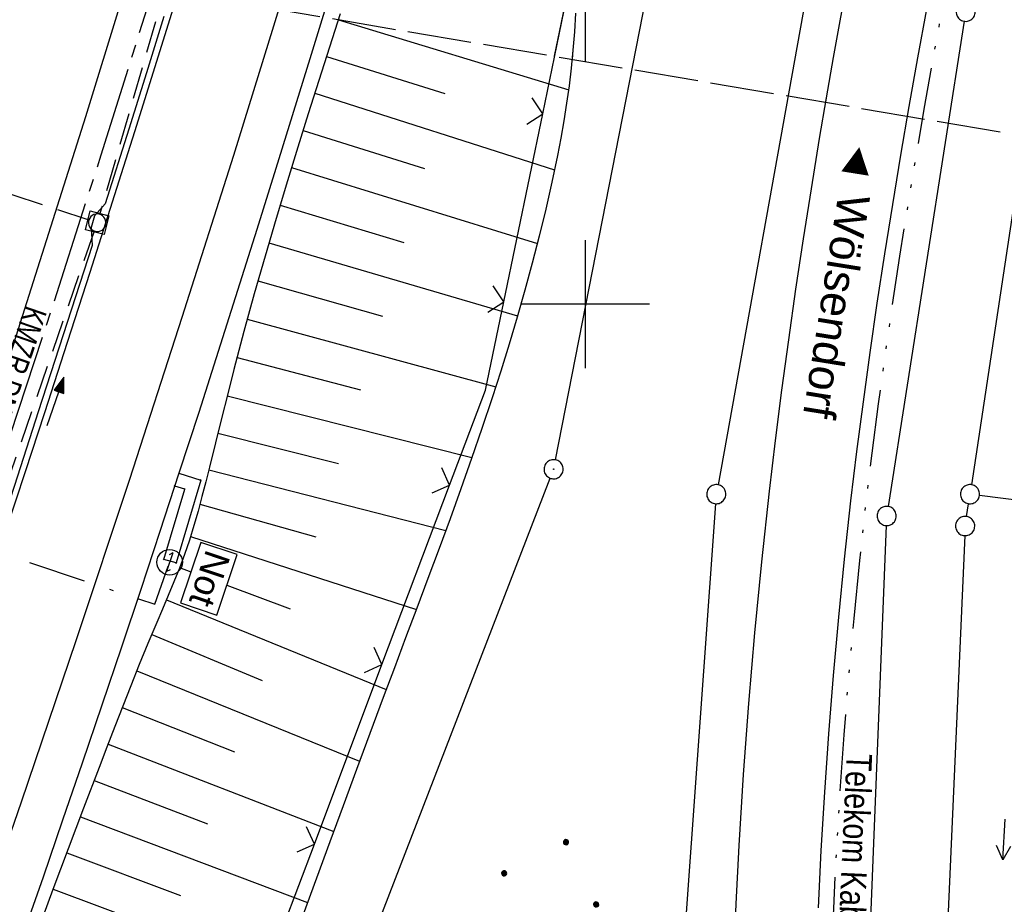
# Model space of a CAD drawing. Extents: x 510526 to 513920, y 467229 to 478797.
# Tile 252 of 256: x 511856 to 511933, y 473853 to 473922. Entities that reach past the tile are written whole.
import ezdxf
from ezdxf.enums import TextEntityAlignment as Align

# ---------------------------------------------------------------- set-up
doc = ezdxf.new("R2010")
doc.units = 0
doc.header["$LTSCALE"] = 10
doc.header["$MEASUREMENT"] = 0
for name, pattern in [('ACAD_ISO14W100', [25.5, 12, -3, 0.5, -3, 0.5, -3, 0.5, -3]), ('ACAD_ISO16W100', [73, 15, -6.5, 15, -6.5, 15, -7, 1, -7]), ('ACHSE', [5.5, 4, -0.5, 0.5, -0.5]), ('LT00', [0]), ('LT14', [0.6, 0.5, -0.1]), ('STRICHLINIE2', [0.375, 0.25, -0.125])]:
    doc.linetypes.add(name, pattern=pattern)
doc.layers.get('0').update_dxf_attribs({"linetype": 'LT00'})
for name, color, linetype in [('-AX-020', 250, 'ACHSE'), ('-Halt-Pfeil', 4, 'LT00'), ('-Haltung', 182, 'STRICHLINIE2'), ('-Haltungsbeschriftung', 182, 'LT00'), ('BAB-KABEL', 220, 'ACAD_ISO16W100'), ('BAB-NS_SYB', 221, 'Continuous'), ('BAB-NS_TEXT', 221, 'Continuous'), ('DFK_AB_L', 21, 'LT00'), ('DFK_AB_P', 7, 'LT00'), ('DFK_GZPKT', 250, 'LT00'), ('DFK_KATASTER', 250, 'LT00'), ('DFK_NUTZUNG', 250, 'LT00'), ('ORTSRICHTUNG', 7, 'Continuous'), ('TELEKOM', 210, 'ACAD_ISO14W100'), ('TELEKOM_TEXT', 210, 'Continuous'), ('V91_AFBR_BAB', 250, 'LT00'), ('V91_BOESCH', 250, 'LT00'), ('V91_RASTER', 250, 'LT00'), ('V91_ZAUN', 40, 'LT00'), ('V92_AFBR_BAB', 250, 'LT00'), ('V92_BOESCH', 250, 'LT00'), ('V92_BOSCHUNG', 250, 'LT00'), ('V92_GEHWEG', 250, 'LT00'), ('V92_KA_MULD', 182, 'LT00'), ('V92_LD_MARK', 250, 'LT00'), ('V92_RASTER', 250, 'LT00'), ('V92_RINNE', 182, 'LT00'), ('V92_ZAUN', 40, 'LT00')]:
    doc.layers.add(name, color=color, linetype=linetype)
doc.layers.add('-BLATT_91-RAND', color=7, linetype='LT14', plot=False)
doc.styles.add('Beschrift', font='ARIAL.TTF')
doc.styles.add('Haltungsbeschriftung', font='ARIAL.TTF', dxfattribs={"width": 0.75})
doc.styles.add('Versorgungsltg', font='ARIAL.TTF', dxfattribs={"width": 0.8, "height": 2})

# ---------------------------------------------------------------- blocks, each defined once
blk = doc.blocks.new('SYMB7240')
at = {"color": 0, "linetype": 'ByBlock'}
for p, q in [((0, 0), (-0.32, 0)), ((-0.11, 0.055), (0, 0)), ((0, 0), (-0.11, -0.055))]:
    blk.add_line(p, q, dxfattribs=at)
blk = doc.blocks.new('SYMB7010')
at = {"color": 0, "linetype": 'ByBlock'}
for points in [[(-0.031408, 0.499213), (-0.093728, 0.49134), (-0.15457, 0.475719), (-0.212975, 0.452595), (-0.268021, 0.422333), (-0.31884, 0.385411), (-0.36463, 0.342411), (-0.40467, 0.29401), (-0.438329, 0.240973), (-0.465074, 0.184136), (-0.484486, 0.124395), (-0.496256, 0.062692), (-0.5002, 0)], [(-0.5002, 0), (-0.496256, -0.062692), (-0.484486, -0.124395), (-0.465075, -0.184136), (-0.438329, -0.240973), (-0.404671, -0.29401), (-0.36463, -0.342411), (-0.31884, -0.385411), (-0.268021, -0.422333), (-0.212975, -0.452595), (-0.154571, -0.475719), (-0.093728, -0.49134), (-0.031408, -0.499213), (0.031408, -0.499213)], [(0.5002, 0), (0.496256, 0.062692), (0.484485, 0.124395), (0.465074, 0.184136), (0.438329, 0.240973), (0.40467, 0.29401), (0.36463, 0.342411), (0.31884, 0.385411), (0.268021, 0.422333), (0.212975, 0.452595), (0.15457, 0.475719), (0.093728, 0.49134), (0.031408, 0.499213), (-0.031408, 0.499213)], [(0.031408, -0.499213), (0.093728, -0.491341), (0.15457, -0.475719), (0.212975, -0.452595), (0.268021, -0.422333), (0.31884, -0.385411), (0.36463, -0.342411), (0.404671, -0.294011), (0.438329, -0.240974), (0.465075, -0.184136), (0.484486, -0.124395), (0.496256, -0.062692), (0.500201, 0)]]:
    blk.add_lwpolyline(points, dxfattribs=at)
blk = doc.blocks.new('SYMB0003')
at = {"color": 0, "linetype": 'ByBlock'}
for p, q in [((-0.015712, 0), (0.010166, 0.012015)), ((0, -0.021257), (-0.015712, 0)), ((0.010166, 0.012015), (0, -0.021257))]:
    blk.add_line(p, q, dxfattribs=at)
for points in [[(-0.031395, 0.499013), (-0.093691, 0.491144), (-0.154509, 0.475528), (-0.21289, 0.452414), (-0.267913, 0.422164), (-0.318712, 0.385257), (-0.364484, 0.342274), (-0.404509, 0.293893), (-0.438154, 0.240877), (-0.464888, 0.184062), (-0.484292, 0.124345), (-0.496058, 0.062667), (-0.5, 0)], [(-0.5, 0), (-0.496058, -0.062667), (-0.484292, -0.124345), (-0.464888, -0.184062), (-0.438154, -0.240877), (-0.404509, -0.293893), (-0.364485, -0.342274), (-0.318712, -0.385257), (-0.267914, -0.422164), (-0.21289, -0.452414), (-0.154509, -0.475529), (-0.093691, -0.491144), (-0.031395, -0.499014), (0.031395, -0.499014)], [(0.5, 0), (0.496057, 0.062667), (0.484292, 0.124345), (0.464888, 0.184062), (0.438153, 0.240877), (0.404509, 0.293893), (0.364484, 0.342274), (0.318712, 0.385257), (0.267913, 0.422164), (0.21289, 0.452414), (0.154509, 0.475528), (0.093691, 0.491144), (0.031395, 0.499013), (-0.031395, 0.499013)], [(0.031395, -0.499014), (0.093691, -0.491144), (0.154509, -0.475529), (0.21289, -0.452414), (0.267914, -0.422164), (0.318712, -0.385257), (0.364485, -0.342274), (0.404509, -0.293893), (0.438154, -0.240877), (0.464889, -0.184062), (0.484292, -0.124345), (0.496058, -0.062667), (0.5, 0)]]:
    blk.add_lwpolyline(points, dxfattribs=at)
blk = doc.blocks.new('SYMB0011')
at = {"color": 0, "linetype": 'ByBlock'}
for p, q in [((0.5, 0), (-0.5, 0)), ((0, 0.5), (0, -0.5))]:
    blk.add_line(p, q, dxfattribs=at)
blk = doc.blocks.new('SYMB1210')
at = {"color": 0, "linetype": 'ByBlock'}
blk.add_line((0.018815, -0.179014), (0.055623, -0.17119), dxfattribs=at)
for points in [[(-0.2, -0.2), (-0.2, 0.2), (0.2, 0.2), (0.2, -0.2), (-0.2, -0.2)], [(0.018815, 0.179014), (-0.018815, 0.179014), (-0.055623, 0.17119), (-0.09, 0.155885), (-0.120444, 0.133766), (-0.145623, 0.105801), (-0.164438, 0.073213), (-0.176067, 0.037424), (-0.18, 0)], [(-0.18, 0), (-0.176067, -0.037424), (-0.164438, -0.073213), (-0.145623, -0.105801), (-0.120444, -0.133766), (-0.09, -0.155885), (-0.055623, -0.17119), (-0.018815, -0.179014), (0.018815, -0.179014)], [(0.18, 0), (0.176067, 0.037424), (0.164438, 0.073213), (0.145623, 0.105801), (0.120444, 0.133766), (0.09, 0.155885), (0.055623, 0.17119), (0.018815, 0.179014)], [(0.055623, -0.17119), (0.09, -0.155885), (0.120444, -0.133766), (0.145623, -0.105801), (0.164438, -0.073213), (0.176067, -0.037424), (0.18, 0)]]:
    blk.add_lwpolyline(points, dxfattribs=at)
blk = doc.blocks.new('SYMB0024')
at = {"color": 0, "linetype": 'ByBlock'}
for p, q in [((-0.5, 0.5), (0, 0)), ((0, 0), (0.5, 0.5))]:
    blk.add_line(p, q, dxfattribs=at)
blk = doc.blocks.new('NS-SYMB')
at = {"layer": 'BAB-NS_SYB'}
for p, q in [((0.179, 0.071), (0.25, 0)), ((-0.25, 0), (0.25, 0)), ((-0.25, 0), (-0.179, -0.071))]:
    blk.add_line(p, q, dxfattribs=at)
blk.add_circle((0, 0), 0.325, dxfattribs=at)
blk = doc.blocks.new('Ackerland7')
at = {"layer": 'DFK_NUTZUNG', "color": 0, "linetype": 'ByBlock'}
for p, q in [((-4, 3.928), (-4, 3.67)), ((-3.95, 3.628), (-3.95, 3.97)), ((-3.9, 3.99), (-3.9, 3.607)), ((-3.85, 3.601), (-3.85, 3.997)), ((-3.8, 3.99), (-3.8, 3.607)), ((-3.75, 3.628), (-3.75, 3.97)), ((-3.7, 3.928), (-3.7, 3.67)), ((3.7, 3.929), (3.7, 3.671)), ((3.75, 3.629), (3.75, 3.971)), ((3.8, 3.992), (3.8, 3.608)), ((3.85, 3.602), (3.85, 3.998)), ((3.9, 3.992), (3.9, 3.608)), ((3.95, 3.629), (3.95, 3.971)), ((4, 3.929), (4, 3.671)), ((-3.65, 3.798), (-3.65, 3.8)), ((4.05, 3.799), (4.05, 3.801)), ((-7.85, 0.129), (-7.85, -0.129)), ((-7.8, -0.171), (-7.8, 0.171)), ((-7.75, 0.192), (-7.75, -0.192)), ((-7.7, -0.198), (-7.7, 0.198)), ((-7.65, 0.192), (-7.65, -0.192)), ((-7.6, -0.171), (-7.6, 0.171)), ((-7.55, 0.129), (-7.55, -0.129)), ((-7.5, -0.001), (-7.5, 0.001)), ((-0.15, 0.129), (-0.15, -0.129)), ((-0.1, -0.171), (-0.1, 0.171)), ((-0.05, 0.192), (-0.05, -0.192)), ((0, -0.198), (0, 0.198)), ((0.05, 0.192), (0.05, -0.192)), ((0.1, -0.171), (0.1, 0.171)), ((0.15, 0.129), (0.15, -0.129)), ((0.2, -0.001), (0.2, 0.001)), ((7.55, 0.129), (7.55, -0.129)), ((7.6, -0.171), (7.6, 0.171)), ((7.65, 0.192), (7.65, -0.192)), ((7.7, -0.198), (7.7, 0.198)), ((7.75, 0.192), (7.75, -0.192)), ((7.8, -0.171), (7.8, 0.171)), ((7.85, 0.129), (7.85, -0.129)), ((7.9, -0.001), (7.9, 0.001)), ((-4, -3.671), (-4, -3.929)), ((-3.95, -3.971), (-3.95, -3.629)), ((-3.9, -3.608), (-3.9, -3.992)), ((-3.85, -3.998), (-3.85, -3.602)), ((-3.8, -3.608), (-3.8, -3.992)), ((-3.75, -3.971), (-3.75, -3.629)), ((-3.7, -3.671), (-3.7, -3.929)), ((-3.65, -3.801), (-3.65, -3.799)), ((3.7, -3.671), (3.7, -3.929)), ((3.75, -3.971), (3.75, -3.629)), ((3.8, -3.608), (3.8, -3.992)), ((3.85, -3.998), (3.85, -3.602)), ((3.9, -3.608), (3.9, -3.992)), ((3.95, -3.971), (3.95, -3.629)), ((4, -3.671), (4, -3.929)), ((4.05, -3.801), (4.05, -3.799))]:
    blk.add_line(p, q, dxfattribs=at)
for points in [[(-3.65, 3.799), (-3.67, 3.886), (-3.725, 3.955), (-3.805, 3.994), (-3.894, 3.994), (-3.975, 3.955), (-4.03, 3.886), (-4.05, 3.799), (-4.03, 3.712), (-3.975, 3.642), (-3.894, 3.604), (-3.805, 3.604), (-3.725, 3.642), (-3.67, 3.712), (-3.65, 3.799)], [(4.05, 3.8), (4.03, 3.887), (3.975, 3.956), (3.894, 3.995), (3.805, 3.995), (3.725, 3.956), (3.67, 3.887), (3.65, 3.8), (3.67, 3.713), (3.725, 3.644), (3.805, 3.605), (3.894, 3.605), (3.975, 3.644), (4.03, 3.713), (4.05, 3.8)], [(-7.5, 0), (-7.52, 0.087), (-7.575, 0.156), (-7.655, 0.195), (-7.744, 0.195), (-7.825, 0.156), (-7.88, 0.087), (-7.9, 0)], [(0.2, 0), (0.18, 0.087), (0.125, 0.156), (0.045, 0.195), (-0.044, 0.195), (-0.125, 0.156), (-0.18, 0.087), (-0.2, 0)], [(-0.2, 0), (-0.18, -0.087), (-0.125, -0.156), (-0.044, -0.195), (0.045, -0.195), (0.125, -0.156), (0.18, -0.087), (0.2, 0)], [(7.9, 0), (7.88, 0.087), (7.825, 0.156), (7.744, 0.195), (7.655, 0.195), (7.575, 0.156), (7.52, 0.087), (7.5, 0)], [(7.5, 0), (7.52, -0.087), (7.575, -0.156), (7.655, -0.195), (7.744, -0.195), (7.825, -0.156), (7.88, -0.087), (7.9, 0)], [(-7.9, 0), (-7.88, -0.087), (-7.825, -0.156), (-7.744, -0.195), (-7.655, -0.195), (-7.575, -0.156), (-7.52, -0.087), (-7.5, 0)], [(-3.65, -3.8), (-3.67, -3.713), (-3.725, -3.644), (-3.805, -3.605), (-3.894, -3.605), (-3.975, -3.644), (-4.03, -3.713), (-4.05, -3.8), (-4.03, -3.887), (-3.975, -3.956), (-3.894, -3.995), (-3.805, -3.995), (-3.725, -3.956), (-3.67, -3.887), (-3.65, -3.8)], [(4.05, -3.8), (4.03, -3.713), (3.975, -3.644), (3.894, -3.605), (3.805, -3.605), (3.725, -3.644), (3.67, -3.713), (3.65, -3.8), (3.67, -3.887), (3.725, -3.956), (3.805, -3.995), (3.894, -3.995), (3.975, -3.956), (4.03, -3.887), (4.05, -3.8)]]:
    blk.add_lwpolyline(points, dxfattribs=at)
blk = doc.blocks.new('SYMB0070')
at = {"color": 0, "linetype": 'ByBlock'}
for p, q in [((-0.5, 0), (0.2, 0)), ((0.5, 0), (0.2, 0.1)), ((0.2, 0.1), (0.2, 0)), ((0.468, 0), (0.21, 0.086)), ((0.21, 0.086), (0.21, -0.086)), ((0.21, -0.086), (0.468, 0)), ((0.22, -0.072), (0.437, 0)), ((0.23, -0.058), (0.405, 0)), ((0.24, -0.045), (0.374, 0)), ((0.342, 0), (0.25, 0.031)), ((0.25, 0.031), (0.25, -0.031)), ((0.25, -0.031), (0.342, 0)), ((0.26, -0.017), (0.31, 0)), ((0.27, -0.003), (0.279, 0))]:
    blk.add_line(p, q, dxfattribs=at)
for points in [[(0.2, 0), (0.2, -0.1), (0.5, 0)], [(0.437, 0), (0.22, 0.072), (0.22, -0.072)], [(0.405, 0), (0.23, 0.058), (0.23, -0.058)], [(0.374, 0), (0.24, 0.045), (0.24, -0.045)], [(0.31, 0), (0.26, 0.017), (0.26, -0.017)], [(0.279, 0), (0.27, 0.003), (0.27, -0.003)]]:
    blk.add_lwpolyline(points, dxfattribs=at)

msp = doc.modelspace()

# ---------------------------------------------------------------- linework, layer by layer
at = {"layer": '-AX-020', "ltscale": 0.2, "flags": 128}
msp.add_lwpolyline([(513881.716, 478796.972), (513877.87, 478787.354), (513870.367, 478768.801), (513862.788, 478750.278), (513855.137, 478731.786), (513847.411, 478713.324), (513839.611, 478694.893), (513831.738, 478676.494), (513823.791, 478658.127), (513815.771, 478639.791), (513807.678, 478621.487), (513799.512, 478603.216), (513791.272, 478584.978), (513782.96, 478566.773), (513774.576, 478548.601), (513766.118, 478530.463), (513757.588, 478512.359), (513748.986, 478494.289), (513740.312, 478476.254), (513731.565, 478458.253), (513722.747, 478440.287), (513713.857, 478422.357), (513704.896, 478404.463), (513695.863, 478386.605), (513686.758, 478368.782), (513677.583, 478350.997), (513668.336, 478333.248), (513659.019, 478315.536), (513649.63, 478297.862), (513640.172, 478280.225), (513630.643, 478262.626), (513621.043, 478245.066), (513611.374, 478227.544), (513601.634, 478210.061), (513591.825, 478192.617), (513586.745, 478183.647), (513576.83, 478166.262), (513566.848, 478148.917), (513556.8, 478131.609), (513546.688, 478114.338), (513536.514, 478097.104), (513526.28, 478079.906), (513515.988, 478062.743), (513505.638, 478045.613), (513495.234, 478028.517), (513484.778, 478011.453), (513474.27, 477994.421), (513463.712, 477977.419), (513453.108, 477960.447), (513442.457, 477943.503), (513431.762, 477926.587), (513421.026, 477909.698), (513410.248, 477892.835), (513399.432, 477875.997), (513388.579, 477859.182), (513377.691, 477842.39), (513366.769, 477825.62), (513355.815, 477808.871), (513344.831, 477792.142), (513333.819, 477775.431), (513322.78, 477758.738), (513311.715, 477742.062), (513300.628, 477725.401), (513289.519, 477708.754), (513278.389, 477692.121), (513267.242, 477675.5), (513256.078, 477658.891), (513244.899, 477642.291), (513233.706, 477625.7), (513222.502, 477609.117), (513211.288, 477592.542), (513200.066, 477575.971), (513188.837, 477559.405), (513177.603, 477542.843), (513166.366, 477526.282), (513154.797, 477509.239), (513142.496, 477491.114), (513130.197, 477472.988), (513117.902, 477454.859), (513105.613, 477436.726), (513093.333, 477418.587), (513081.064, 477400.44), (513068.808, 477382.285), (513056.567, 477364.119), (513044.344, 477345.942), (513032.141, 477327.752), (513019.958, 477309.547), (513007.8, 477291.325), (512995.668, 477273.087), (512983.565, 477254.83), (512971.492, 477236.552), (512959.452, 477218.253), (512947.447, 477199.931), (512935.479, 477181.584), (512923.551, 477163.212), (512911.665, 477144.812), (512899.822, 477126.385), (512888.026, 477107.927), (512876.279, 477089.439), (512864.582, 477070.918), (512852.939, 477052.364), (512841.352, 477033.775), (512829.822, 477015.15), (512818.352, 476996.488), (512806.945, 476977.787), (512795.603, 476959.048), (512789.644, 476949.141), (512778.405, 476930.339), (512767.236, 476911.496), (512756.135, 476892.613), (512745.103, 476873.688), (512734.14, 476854.724), (512723.246, 476835.72), (512712.422, 476816.676), (512701.668, 476797.593), (512690.983, 476778.471), (512680.369, 476759.309), (512669.824, 476740.11), (512659.35, 476720.871), (512648.946, 476701.595), (512638.612, 476682.281), (512628.349, 476662.929), (512618.157, 476643.54), (512608.036, 476624.113), (512597.985, 476604.65), (512588.006, 476585.15), (512578.098, 476565.614), (512568.261, 476546.042), (512558.497, 476526.434), (512548.803, 476506.791), (512539.182, 476487.112), (512529.632, 476467.399), (512520.155, 476447.65), (512510.749, 476427.867), (512501.416, 476408.05), (512492.156, 476388.199), (512482.968, 476368.314), (512473.852, 476348.396), (512464.81, 476328.445), (512455.84, 476308.46), (512446.944, 476288.443), (512438.12, 476268.394), (512429.37, 476248.313), (512420.694, 476228.2), (512412.09, 476208.055), (512403.561, 476187.879), (512395.105, 476167.672), (512386.723, 476147.434), (512378.415, 476127.166), (512370.181, 476106.867), (512362.021, 476086.539), (512353.936, 476066.181), (512345.925, 476045.794), (512337.988, 476025.377), (512330.127, 476004.932), (512322.339, 475984.458), (512314.627, 475963.955), (512306.989, 475943.425), (512299.427, 475922.867), (512291.94, 475902.281), (512284.528, 475881.669), (512277.191, 475861.029), (512269.93, 475840.362), (512262.744, 475819.67), (512255.634, 475798.951), (512248.599, 475778.206), (512241.641, 475757.436), (512234.758, 475736.641), (512227.951, 475715.82), (512221.221, 475694.975), (512214.566, 475674.105), (512207.988, 475653.211), (512201.487, 475632.294), (512200.128, 475627.887), (512194.281, 475608.791), (512188.5, 475589.674), (512182.785, 475570.538), (512177.137, 475551.381), (512171.56, 475532.204), (512166.053, 475513.007), (512160.618, 475493.788), (512155.257, 475474.55), (512149.971, 475455.29), (512148.09, 475448.361), (512142.908, 475429.074), (512137.804, 475409.765), (512132.778, 475390.436), (512127.829, 475371.088), (512122.957, 475351.719), (512118.163, 475332.332), (512113.447, 475312.925), (512108.808, 475293.499), (512104.247, 475274.055), (512099.765, 475254.593), (512095.36, 475235.113), (512091.033, 475215.616), (512086.785, 475196.101), (512082.614, 475176.57), (512078.522, 475157.022), (512074.508, 475137.458), (512070.573, 475117.878), (512066.716, 475098.282), (512063.238, 475080.246), (512059.532, 475060.621), (512055.901, 475040.983), (512052.344, 475021.33), (512048.857, 475001.665), (512045.438, 474981.988), (512042.084, 474962.3), (512038.794, 474942.602), (512035.562, 474922.893), (512032.388, 474903.175), (512029.269, 474883.449), (512026.201, 474863.714), (512023.183, 474843.972), (512020.21, 474824.222), (512017.282, 474804.467), (512014.394, 474784.705), (512011.544, 474764.937), (512008.73, 474745.165), (512005.949, 474725.388), (512003.198, 474705.607), (512000.474, 474685.821), (511997.775, 474666.033), (511995.098, 474646.242), (511992.439, 474626.448), (511989.798, 474606.651), (511987.169, 474586.854), (511984.552, 474567.054), (511981.943, 474547.253), (511979.34, 474527.452), (511976.744, 474507.689), (511975.127, 474495.377), (511973.477, 474482.815), (511971.825, 474470.254), (511970.169, 474457.693), (511968.506, 474445.133), (511966.835, 474432.574), (511965.154, 474420.016), (511963.46, 474407.46), (511961.752, 474394.906), (511960.027, 474382.355), (511958.283, 474369.806), (511956.518, 474357.259), (511954.73, 474344.717), (511952.918, 474332.177), (511951.078, 474319.642), (511949.209, 474307.111), (511947.309, 474294.584), (511945.376, 474282.063), (511943.407, 474269.547), (511941.4, 474257.038), (511939.355, 474244.534), (511937.267, 474232.038), (511935.137, 474219.549), (511932.96, 474207.067), (511930.736, 474194.594), (511928.462, 474182.131), (511926.136, 474169.676), (511923.757, 474157.232), (511921.321, 474144.799), (511918.829, 474132.377), (511916.276, 474119.967), (511913.661, 474107.57), (511910.982, 474095.187), (511908.238, 474082.818), (511905.425, 474070.464), (511902.544, 474058.127), (511899.59, 474045.806), (511896.562, 474033.504), (511893.47, 474021.261), (511890.29, 474008.997), (511887.033, 473996.753), (511883.699, 473984.53), (511880.287, 473972.328), (511876.798, 473960.148), (511873.233, 473947.991), (511869.591, 473935.856), (511865.873, 473923.745), (511862.077, 473911.656), (511858.206, 473899.593), (511854.259, 473887.554), (511850.236, 473875.54), (511846.136, 473863.552), (511841.962, 473851.59), (511837.711, 473839.654), (511833.386, 473827.746), (511828.985, 473815.865), (511824.51, 473804.012), (511819.96, 473792.188), (511815.335, 473780.392), (511810.636, 473768.626), (511805.863, 473756.89), (511801.015, 473745.185), (511796.094, 473733.51), (511791.099, 473721.866), (511786.031, 473710.255), (511780.889, 473698.675), (511775.675, 473687.128), (511770.388, 473675.615), (511765.028, 473664.135), (511759.596, 473652.689), (511754.091, 473641.278), (511748.515, 473629.901), (511742.867, 473618.56), (511737.147, 473607.255), (511731.356, 473595.986), (511725.494, 473584.754), (511719.562, 473573.559), (511713.558, 473562.402), (511707.485, 473551.283), (511701.341, 473540.203), (511695.128, 473529.162), (511688.845, 473518.159), (511682.492, 473507.198), (511676.07, 473496.276), (511669.58, 473485.395), (511663.021, 473474.555), (511656.394, 473463.757), (511649.699, 473453.001), (511642.935, 473442.288), (511636.105, 473431.617), (511629.207, 473420.99), (511622.242, 473410.406), (511615.211, 473399.867), (511608.113, 473389.372), (511600.949, 473378.922), (511593.719, 473368.518), (511586.423, 473358.16), (511579.062, 473347.848), (511571.637, 473337.582), (511564.147, 473327.364), (511556.592, 473317.193), (511548.973, 473307.07), (511541.291, 473296.996), (511533.545, 473286.969), (511525.735, 473276.993), (511517.863, 473267.066), (511509.929, 473257.188), (511501.932, 473247.361), (511493.873, 473237.584), (511485.753, 473227.859), (511477.572, 473218.186), (511475.548, 473215.811), (511467.291, 473206.202), (511458.976, 473196.642), (511450.605, 473187.132), (511442.182, 473177.667), (511433.709, 473168.249), (511425.188, 473158.872), (511416.622, 473149.537), (511408.014, 473140.241), (511399.365, 473130.982), (511390.679, 473121.758), (511381.958, 473112.568), (511373.205, 473103.409), (511364.421, 473094.278), (511355.61, 473085.175), (511346.772, 473076.096), (511337.912, 473067.039), (511329.031, 473058.003), (511320.132, 473048.986), (511311.216, 473039.984), (511302.286, 473030.997), (511293.345, 473022.02), (511284.394, 473013.053), (511275.436, 473004.094), (511266.473, 472995.139), (511255.909, 472984.591), (511236.789, 472965.502), (511230.177, 472958.9), (511223.567, 472952.294), (511216.964, 472945.683), (511210.368, 472939.063), (511203.785, 472932.433), (511197.215, 472925.788), (511190.663, 472919.125), (511184.131, 472912.443), (511177.622, 472905.739), (511171.139, 472899.01), (511164.685, 472892.252), (511158.263, 472885.464), (511151.877, 472878.643), (511145.529, 472871.786), (511139.222, 472864.891), (511132.96, 472857.955), (511126.746, 472850.976), (511120.583, 472843.952), (511114.476, 472836.881), (511109.32, 472830.82), (511103.322, 472823.655), (511097.386, 472816.438), (511091.511, 472809.171), (511085.699, 472801.854), (511079.95, 472794.488), (511074.265, 472787.072), (511068.642, 472779.609), (511063.084, 472772.097), (511057.591, 472764.538), (511052.162, 472756.933), (511046.799, 472749.281), (511041.501, 472741.584), (511036.27, 472733.841), (511031.105, 472726.054), (511026.007, 472718.223), (511020.976, 472710.349), (511016.012, 472702.431), (511011.117, 472694.472), (511006.29, 472686.471), (511001.532, 472678.429), (510996.842, 472670.347), (510992.223, 472662.225), (510987.672, 472654.063), (510983.192, 472645.863), (510978.782, 472637.625), (510974.443, 472629.349), (510970.175, 472621.036), (510965.978, 472612.687), (510961.853, 472604.303), (510957.799, 472595.883), (510953.818, 472587.43), (510949.91, 472578.942), (510946.074, 472570.422), (510942.311, 472561.868), (510938.622, 472553.283), (510935.007, 472544.666), (510931.465, 472536.02), (510927.997, 472527.343), (510924.604, 472518.636), (510921.286, 472509.901), (510918.042, 472501.138), (510914.874, 472492.347), (510911.781, 472483.529), (510908.763, 472474.686), (510905.821, 472465.817), (510902.956, 472456.923), (510900.166, 472448.004), (510897.454, 472439.062), (510894.817, 472430.098), (510892.258, 472421.111), (510889.776, 472412.102), (510887.37, 472403.073), (510885.043, 472394.023), (510882.792, 472384.954), (510880.62, 472375.866), (510878.525, 472366.759), (510876.509, 472357.635), (510874.57, 472348.494), (510872.71, 472339.337), (510870.929, 472330.164), (510869.226, 472320.976), (510867.602, 472311.774), (510866.056, 472302.558), (510864.59, 472293.33), (510863.202, 472284.089), (510861.894, 472274.837), (510860.665, 472265.574), (510859.516, 472256.301), (510858.445, 472247.018), (510857.455, 472237.726), (510856.544, 472228.427), (510855.712, 472219.119), (510854.96, 472209.806), (510854.288, 472200.485), (510853.696, 472191.159), (510853.184, 472181.829), (510852.752, 472172.495), (510852.399, 472163.157), (510852.127, 472153.817), (510851.934, 472144.475), (510851.822, 472135.131), (510851.789, 472125.787), (510851.836, 472116.443), (510851.964, 472107.1), (510852.009, 472104.711), (510852.237, 472095.37), (510852.543, 472086.03), (510852.927, 472076.694), (510853.387, 472067.361), (510853.922, 472058.032), (510854.53, 472048.707), (510855.21, 472039.388), (510855.961, 472030.074), (510856.782, 472020.766), (510857.671, 472011.464), (510858.627, 472002.169), (510859.649, 471992.88), (510860.734, 471983.599), (510861.883, 471974.326), (510863.094, 471965.06), (510864.364, 471955.802), (510865.694, 471946.554), (510867.082, 471937.313), (510868.525, 471928.081), (510870.024, 471918.857), (510871.577, 471909.643), (510873.182, 471900.438), (510874.839, 471891.241), (510876.545, 471882.054), (510878.3, 471872.876), (510880.102, 471863.708), (510881.95, 471854.548), (510883.842, 471845.397), (510885.778, 471836.255), (510887.756, 471827.123), (510889.775, 471817.999), (510891.834, 471808.885), (510893.93, 471799.779), (510896.064, 471790.681), (510898.233, 471781.592), (510900.437, 471772.511), (510902.673, 471763.439), (510904.942, 471754.374), (510907.241, 471745.317), (510909.57, 471736.267), (510911.926, 471727.225), (510914.31, 471718.19), (510916.719, 471709.161), (510919.152, 471700.139), (510921.608, 471691.124), (510924.087, 471682.114), (510926.585, 471673.11), (510929.104, 471664.112), (510931.64, 471655.118), (510934.193, 471646.129), (510936.762, 471637.145), (510939.345, 471628.165), (510941.941, 471619.188), (510944.55, 471610.216), (510947.169, 471601.246), (510949.797, 471592.279), (510952.434, 471583.314), (510955.078, 471574.352), (510957.727, 471565.391), (510960.382, 471556.431), (510963.039, 471547.473), (510967.703, 471531.767), (510970.248, 471523.199), (510975.26, 471506.323), (510980.27, 471489.445), (510985.273, 471472.566), (510990.267, 471455.684), (510995.248, 471438.798), (511000.214, 471421.908), (511005.162, 471405.012), (511010.087, 471388.11), (511014.988, 471371.201), (511019.861, 471354.283), (511024.703, 471337.357), (511029.511, 471320.421), (511034.281, 471303.475), (511039.011, 471286.517), (511043.698, 471269.547), (511048.338, 471252.564), (511052.928, 471235.568), (511057.465, 471218.557), (511061.945, 471201.532), (511066.367, 471184.491), (511070.726, 471167.434), (511075.019, 471150.36), (511079.243, 471133.269), (511083.395, 471116.16), (511086.572, 471102.843), (511090.589, 471085.702), (511094.527, 471068.543), (511098.388, 471051.366), (511102.17, 471034.172), (511105.875, 471016.961), (511109.501, 470999.734), (511113.048, 470982.489), (511116.518, 470965.23), (511119.908, 470947.954), (511123.221, 470930.663), (511126.454, 470913.357), (511129.609, 470896.037), (511132.686, 470878.703), (511135.683, 470861.354), (511138.602, 470843.993), (511141.441, 470826.619), (511144.202, 470809.231), (511146.884, 470791.831), (511149.487, 470774.42), (511152.01, 470756.996), (511154.454, 470739.562), (511156.819, 470722.116), (511159.105, 470704.66), (511161.311, 470687.193), (511163.438, 470669.717), (511165.485, 470652.232), (511165.638, 470650.897), (511167.873, 470631.022), (511170.027, 470611.138), (511172.103, 470591.246), (511174.098, 470571.346), (511176.014, 470551.438), (511177.851, 470531.523), (511179.526, 470512.546), (511180.884, 470496.345), (511182.163, 470480.137), (511183.363, 470463.922), (511184.482, 470447.702), (511185.522, 470431.478), (511186.482, 470415.247), (511187.362, 470399.013), (511188.162, 470382.774), (511188.882, 470366.532), (511189.522, 470350.286), (511190.082, 470334.037), (511190.563, 470317.786), (511190.963, 470301.532), (511191.284, 470285.277), (511191.524, 470269.02), (511191.684, 470252.763), (511191.765, 470236.505), (511191.765, 470220.247), (511191.686, 470203.988), (511191.526, 470187.731), (511191.287, 470171.474), (511191.243, 470169.007), (511190.912, 470152.752), (511190.504, 470136.499), (511190.023, 470120.247), (511189.472, 470103.998), (511188.854, 470087.752), (511188.173, 470071.508), (511187.432, 470055.266), (511186.634, 470039.027), (511185.783, 470022.791), (511184.882, 470006.558), (511183.935, 469990.327), (511182.944, 469974.099), (511181.913, 469957.873), (511180.846, 469941.65), (511179.745, 469925.429), (511178.614, 469909.21), (511177.457, 469892.993), (511176.276, 469876.777), (511175.075, 469860.563), (511173.858, 469844.35), (511172.627, 469828.139), (511171.386, 469811.927), (511170.138, 469795.717), (511168.847, 469778.991), (511030.959, 467993.348), (511029.419, 467973.407), (511027.883, 467953.466), (511026.353, 467933.525), (511024.832, 467913.582), (511023.323, 467893.64), (511021.828, 467873.695), (511020.353, 467853.75), (511018.898, 467833.804), (511017.467, 467813.855), (511016.063, 467793.903), (511014.69, 467773.951), (511013.35, 467753.995), (511012.046, 467734.038), (511010.782, 467714.078), (511009.56, 467694.116), (511008.383, 467674.151), (511007.254, 467654.183), (511006.177, 467634.211), (511005.154, 467614.237), (511004.188, 467594.261), (511003.284, 467574.281), (511002.442, 467554.299), (511001.667, 467534.314), (511000.962, 467514.327), (511000.329, 467494.336), (510999.772, 467474.345), (510999.556, 467465.709), (510999.112, 467445.714), (510998.747, 467425.717), (510998.463, 467405.719), (510998.259, 467385.719), (510998.135, 467365.72), (510998.091, 467345.72), (510998.127, 467325.72), (510998.243, 467305.721), (510998.439, 467285.721), (510998.715, 467265.723), (510999.071, 467245.726), (510999.432, 467229.156)], dxfattribs=at)
at = {"layer": '-BLATT_91-RAND'}
msp.add_lwpolyline([(511838.11, 474679.993), (511714.548, 473950.382), (511997.519, 473902.46), (512121.081, 474632.071), (511838.11, 474679.993)], dxfattribs=at)
at = {"layer": '-Haltung'}
for p, q in [((511871.586, 473940.088), (511861.996, 473907.094)), ((511861.075, 473906.608), (511826.983, 473917.806)), ((511852.174, 473878.623), (511861.542, 473905.665))]:
    msp.add_line(p, q, dxfattribs=at)
at = {"layer": 'BAB-KABEL', "ltscale": 0.03, "flags": 128}
msp.add_lwpolyline([(511825.821, 473895.229), (511837.744, 473886.07), (511852.152, 473881.263), (511866.293, 473876.539), (511867.454, 473879.828)], dxfattribs=at)
at = {"layer": 'BAB-NS_TEXT', "linetype": 'Continuous', "flags": 128}
msp.add_lwpolyline([(511869.89, 473881.383), (511868.307, 473876.652), (511871.153, 473875.7), (511872.736, 473880.431)], close=True, dxfattribs=at)
at = {"layer": 'DFK_AB_L'}
for p, q in [((511897.645, 473887.836), (511906.416, 473932.574)), ((511838.831, 473735.519), (511897.229, 473886.401))]:
    msp.add_line(p, q, dxfattribs=at)
at = {"layer": 'DFK_KATASTER'}
for p, q in [((511917.397, 473924.962), (511910.363, 473885.888)), ((511929.624, 473922.129), (511923.676, 473884.191)), ((511935.458, 473920.769), (511930.192, 473885.892)), ((512113.946, 473861.356), (511930.824, 473885.054)), ((511910.176, 473884.402), (511907.364, 473845.308)), ((511929.813, 473883.401), (511929.967, 473884.409)), ((511923.53, 473882.701), (511922, 473844.839)), ((511929.667, 473881.911), (511928.013, 473844.639))]:
    msp.add_line(p, q, dxfattribs=at)
at = {"layer": 'TELEKOM', "ltscale": 0.05, "flags": 128}
msp.add_lwpolyline([(512060.807, 474275.61), (512053.762, 474252.516), (512049.204, 474237.434), (512045.84, 474226.938), (512043.766, 474220.023), (512041.23, 474210.821), (512038.173, 474200.445), (512035.276, 474192.535), (512033.103, 474186.239), (512025.791, 474170.286), (512023.149, 474164.57), (512020.509, 474158.855), (512017.872, 474153.139), (512015.24, 474147.421), (512012.613, 474141.701), (512010.548, 474137.195), (512008.486, 474132.688), (512006.425, 474128.179), (512004.363, 474123.671), (512002.299, 474119.163), (512000.23, 474114.656), (511998.347, 474110.565), (511996.461, 474106.474), (511994.574, 474102.385), (511992.686, 474098.297), (511990.799, 474094.208), (511988.915, 474090.119), (511987.006, 474085.967), (511985.101, 474081.813), (511983.197, 474077.659), (511981.293, 474073.503), (511979.39, 474069.348), (511977.485, 474065.193), (511975.236, 474060.295), (511972.986, 474055.398), (511970.735, 474050.502), (511968.485, 474045.605), (511966.238, 474040.707), (511964.948, 474037.893), (511963.662, 474035.077), (511962.383, 474032.259), (511961.112, 474029.438), (511959.853, 474026.614), (511958.607, 474023.785), (511957.377, 474020.951), (511956.166, 474018.109), (511954.975, 474015.261), (511953.348, 474011.26), (511951.765, 474007.242), (511950.224, 474003.206), (511948.724, 473999.155), (511947.265, 473995.088), (511945.845, 473991.007), (511944.463, 473986.913), (511942.68, 473981.44), (511940.961, 473975.947), (511939.307, 473970.435), (511937.969, 473965.784), (511937.716, 473964.903), (511936.188, 473959.354), (511934.866, 473954.345), (511933.595, 473949.323), (511932.379, 473944.289), (511931.217, 473939.242), (511930.113, 473934.182), (511929.329, 473930.411), (511928.575, 473926.632), (511927.85, 473922.847), (511927.151, 473919.056), (511926.477, 473915.259), (511925.825, 473911.459), (511925.189, 473907.616), (511924.576, 473903.77), (511923.988, 473899.92), (511923.428, 473896.067), (511922.897, 473892.211), (511922.398, 473888.352), (511921.932, 473884.489), (511921.431, 473879.957), (511920.978, 473875.42), (511920.571, 473870.878), (511920.209, 473866.331), (511919.892, 473861.781), (511919.617, 473857.228), (511919.389, 473852.762), (511919.2, 473848.294), (511919.049, 473843.824), (511918.934, 473839.352), (511918.856, 473834.879), (511918.812, 473830.406), (511918.802, 473826.408), (511918.82, 473822.41), (511918.868, 473818.414), (511918.949, 473814.418), (511919.064, 473810.425), (511919.216, 473806.433), (511919.405, 473802.443), (511919.669, 473797.902), (511919.984, 473793.364), (511920.348, 473788.829), (511920.76, 473784.298), (511921.22, 473779.771), (511921.725, 473775.248), (511922.088, 473772.221), (511922.47, 473769.195), (511922.867, 473766.169), (511923.278, 473763.145), (511923.701, 473760.121), (511924.133, 473757.098), (511924.409, 473755.194), (511924.692, 473753.292), (511924.983, 473751.394), (511925.439, 473748.555), (511925.918, 473745.721), (511926.419, 473742.888), (511926.937, 473740.057), (511927.47, 473737.227), (511927.859, 473735.208)], dxfattribs=at)
at = {"layer": 'V91_AFBR_BAB'}
for points in [[(511918.789, 473915.793), (511918.846, 473916.13), (511919.398, 473919.296), (511919.969, 473922.458), (511920.563, 473925.615), (511921.181, 473928.768), (511921.826, 473931.915), (511922.776, 473936.446), (511923.915, 473941.675), (511924.553, 473944.538), (511925.218, 473947.394), (511925.908, 473950.245), (511926.622, 473953.091), (511927.356, 473955.931), (511928.11, 473958.766), (511928.882, 473961.596), (511930.021, 473965.661), (511931.192, 473969.717), (511932.393, 473973.764), (511933.623, 473977.802)], [(511933.704, 473954.646), (511932.43, 473949.611), (511931.211, 473944.564), (511930.046, 473939.505), (511928.939, 473934.432), (511928.153, 473930.65), (511927.397, 473926.862), (511926.67, 473923.068), (511925.97, 473919.269), (511925.295, 473915.466), (511925.166, 473914.713)]]:
    msp.add_lwpolyline(points, dxfattribs=at)
at = {"layer": 'V91_BOESCH'}
msp.add_lwpolyline([(511899.205, 473922.748), (511899.127, 473921.298), (511899.017, 473919.874), (511898.945, 473919.154)], dxfattribs=at)
at = {"layer": 'V91_RASTER'}
msp.add_line((511900, 473918.975), (511900, 473937.475), dxfattribs=at)
at = {"layer": 'V91_ZAUN'}
msp.add_lwpolyline([(511897.578, 473919.385), (511899.224, 473927.309), (511898.151, 473929.36)], dxfattribs=at)
at = {"layer": 'V92_AFBR_BAB'}
for points in [[(511876.26, 473965.645), (511869.095, 473941.355), (511860.864, 473914.646), (511853.848, 473892.625), (511846.184, 473869.613), (511838.402, 473847.367), (511829.845, 473823.936), (511821.404, 473801.352), (511812.437, 473778.179), (511803.153, 473755.182), (511793.368, 473731.977), (511783.244, 473709.081)], [(511881.066, 473927.767), (511878.433, 473919.191), (511875.774, 473910.622), (511874.28, 473905.847), (511872.776, 473901.075), (511871.26, 473896.306), (511869.732, 473891.542), (511868.188, 473886.783), (511866.699, 473882.243), (511865.196, 473877.708), (511863.68, 473873.177), (511862.152, 473868.65), (511860.613, 473864.127), (511859.086, 473859.671), (511857.549, 473855.219), (511856, 473850.771)], [(511911.591, 473848.59), (511911.787, 473853.133), (511912.023, 473857.675), (511912.369, 473863.229), (511912.777, 473868.778), (511913.25, 473874.323), (511913.787, 473879.861), (511914.39, 473885.393), (511914.861, 473889.343), (511915.365, 473893.29), (511915.899, 473897.232), (511916.463, 473901.17), (511917.053, 473905.105), (511917.67, 473909.035), (511918.311, 473912.962), (511918.846, 473916.13), (511919.398, 473919.296), (511919.969, 473922.458)], [(511926.67, 473923.068), (511925.97, 473919.269), (511925.295, 473915.466), (511924.642, 473911.658), (511924.005, 473907.808), (511923.39, 473903.955), (511922.801, 473900.097), (511922.24, 473896.236), (511921.708, 473892.37), (511921.207, 473888.501), (511920.74, 473884.627), (511920.238, 473880.083), (511919.783, 473875.533), (511919.375, 473870.979), (511919.012, 473866.421), (511918.694, 473861.859), (511918.419, 473857.295), (511918.19, 473852.818)]]:
    msp.add_lwpolyline(points, dxfattribs=at)
at = {"layer": 'V92_BOESCH'}
for points in [[(511880.811, 473922.704), (511879.968, 473920.099), (511879.13, 473917.492), (511878.299, 473914.883), (511877.478, 473912.27), (511876.67, 473909.653), (511875.783, 473906.715), (511874.919, 473903.77), (511874.079, 473900.818), (511873.267, 473897.86), (511872.484, 473894.894), (511871.998, 473892.987), (511871.52, 473891.078), (511871.046, 473889.167), (511870.571, 473887.255), (511870.283, 473886.109), (511869.988, 473884.965), (511869.679, 473883.824), (511869.353, 473882.69), (511869.003, 473881.563), (511868.624, 473880.447), (511868.223, 473879.367), (511867.797, 473878.295), (511867.354, 473877.23), (511866.902, 473876.168), (511866.448, 473875.106), (511865.759, 473873.467), (511865.083, 473871.823), (511864.42, 473870.175), (511863.789, 473868.578), (511863.166, 473866.977), (511862.549, 473865.374), (511861.935, 473863.769), (511860.725, 473860.593), (511859.523, 473857.415), (511858.33, 473854.233), (511857.148, 473851.047)], [(511899.205, 473922.748), (511899.127, 473921.298), (511899.017, 473919.874), (511898.876, 473918.472), (511898.708, 473917.088), (511898.514, 473915.715), (511898.295, 473914.351), (511898.054, 473912.99), (511897.793, 473911.627), (511897.36, 473909.54), (511896.887, 473907.442), (511896.377, 473905.335), (511895.833, 473903.222), (511895.256, 473901.107), (511894.651, 473898.991), (511894.02, 473896.879), (511893.365, 473894.774), (511892.689, 473892.678), (511891.894, 473890.296), (511891.079, 473887.929), (511890.246, 473885.574), (511889.398, 473883.229), (511888.538, 473880.892), (511887.67, 473878.561), (511886.795, 473876.234), (511885.918, 473873.91), (511885.04, 473871.585), (511884.166, 473869.258), (511883.114, 473866.439), (511882.069, 473863.615), (511881.027, 473860.787), (511879.987, 473857.958), (511878.944, 473855.128), (511877.898, 473852.299)]]:
    msp.add_lwpolyline(points, dxfattribs=at)
at = {"layer": 'V92_BOSCHUNG'}
for p, q in [((511880.663, 473922.247), (511898.685, 473916.759)), ((511879.736, 473919.38), (511888.987, 473916.47)), ((511878.812, 473916.498), (511897.567, 473910.515)), ((511877.894, 473913.599), (511887.411, 473910.606)), ((511876.986, 473910.683), (511896.228, 473904.746)), ((511876.093, 473907.749), (511885.786, 473904.829)), ((511875.221, 473904.808), (511894.679, 473899.088)), ((511874.365, 473901.834), (511884.104, 473899.07)), ((511873.532, 473898.84), (511892.971, 473893.546)), ((511872.729, 473895.837), (511882.396, 473893.316)), ((511871.964, 473892.853), (511891.112, 473888.023)), ((511871.232, 473889.916), (511880.673, 473887.561)), ((511870.522, 473887.057), (511889.066, 473882.321)), ((511869.826, 473884.361), (511878.885, 473881.827)), ((511869.089, 473881.833), (511886.761, 473876.144)), ((511868.239, 473879.41), (511869.12, 473879.081)), ((511871.932, 473878.03), (511876.895, 473876.175)), ((511867.207, 473876.882), (511884.4, 473869.882)), ((511866.059, 473874.184), (511874.692, 473870.595)), ((511864.886, 473871.335), (511882.31, 473864.268)), ((511863.743, 473868.46), (511872.524, 473865)), ((511862.636, 473865.6), (511880.292, 473858.788)), ((511861.55, 473862.76), (511870.41, 473859.385)), ((511860.474, 473859.93), (511878.239, 473853.222)), ((511859.409, 473857.112), (511868.304, 473853.767)), ((511858.346, 473854.277), (511876.156, 473847.638))]:
    msp.add_line(p, q, dxfattribs=at)
at = {"layer": 'V92_GEHWEG'}
msp.add_lwpolyline([(511868.188, 473886.783), (511869.894, 473886.247), (511867.974, 473879.785), (511866.994, 473880.052), (511868.641, 473885.554), (511867.863, 473885.779)], dxfattribs=at)
at = {"layer": 'V92_LD_MARK'}
msp.add_lwpolyline([(511895.251, 473989.596), (511894.345, 473986.25), (511891.036, 473974.293), (511887.658, 473962.356), (511884.719, 473952.182), (511881.73, 473942.023), (511878.688, 473931.88), (511875.595, 473921.752), (511872.449, 473911.64), (511868.422, 473898.959), (511864.311, 473886.305), (511860.116, 473873.678), (511855.837, 473861.078), (511851.475, 473848.507)], dxfattribs=at)
at = {"layer": 'V92_RASTER'}
for p, q in [((511900, 473895), (511900, 473905)), ((511905, 473900), (511895, 473900))]:
    msp.add_line(p, q, dxfattribs=at)
at = {"layer": 'V92_RINNE'}
for points in [[(511843.835, 473850.582), (511845.411, 473855.067), (511846.973, 473859.557), (511848.52, 473864.051), (511850.054, 473868.551), (511851.604, 473873.141), (511853.142, 473877.734), (511854.668, 473882.332), (511856.184, 473886.933), (511857.69, 473891.537), (511859.473, 473897.025), (511861.243, 473902.518), (511862.998, 473908.015), (511864.739, 473913.517), (511867.493, 473922.339), (511870.205, 473931.174), (511872.874, 473940.022), (511874.092, 473944.113), (511875.302, 473948.206), (511876.506, 473952.301), (511877.705, 473956.397), (511878.902, 473960.494), (511880.096, 473964.592)], [(511867.008, 473922.512), (511865.641, 473918.1), (511864.261, 473913.692), (511862.419, 473907.844), (511861.59, 473906.925), (511861.321, 473906.014), (511861.383, 473904.582), (511857.181, 473891.584), (511855.307, 473885.826), (511853.411, 473880.075), (511851.494, 473874.33), (511849.556, 473868.593), (511848.023, 473864.099), (511846.476, 473859.61), (511844.915, 473855.126), (511843.338, 473850.647)]]:
    msp.add_lwpolyline(points, dxfattribs=at)
at = {"layer": 'V92_ZAUN'}
for p, q in [((511893.595, 473900.202), (511896.645, 473914.889)), ((511884.069, 473871.823), (511889.359, 473885.86)), ((511878.78, 473857.787), (511884.069, 473871.823)), ((511873.49, 473843.75), (511878.78, 473857.787))]:
    msp.add_line(p, q, dxfattribs=at)
for points in [[(511896.645, 473914.889), (511899.224, 473927.309), (511898.151, 473929.36)], [(511889.359, 473885.86), (511892.16, 473893.292), (511893.595, 473900.202)]]:
    msp.add_lwpolyline(points, dxfattribs=at)

# ---------------------------------------------------------------- block references
at = {"layer": '-Halt-Pfeil', "xscale": 4.000000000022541, "yscale": 4, "zscale": 4, "rotation": 70.89281257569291}
msp.add_blockref('SYMB0070', (511858.534, 473892.404), dxfattribs=at)
at = {"layer": 'BAB-NS_SYB', "xscale": 3.074999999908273, "yscale": 3.075000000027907, "zscale": 3.075, "rotation": 251.4985660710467}
msp.add_blockref('NS-SYMB', (511867.454, 473879.828), dxfattribs=at)
at = {"layer": 'DFK_AB_P', "xscale": 1.499999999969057, "yscale": 1.5, "zscale": 1.5, "rotation": 251.2881100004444}
msp.add_blockref('SYMB0003', (511897.5, 473887.1), dxfattribs=at)
at = {"layer": 'DFK_GZPKT', "xscale": 1.499999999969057, "yscale": 1.5, "zscale": 1.5, "rotation": 251.2881100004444}
for p in [(511929.74, 473922.87), (511910.23, 473885.15), (511930.08, 473885.15), (511923.56, 473883.45), (511929.7, 473882.66)]:
    msp.add_blockref('SYMB7010', p, dxfattribs=at)
at = {"layer": 'DFK_NUTZUNG', "rotation": 251.2883000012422}
msp.add_blockref('Ackerland7', (511895.997, 473850.648), dxfattribs=at)
at = {"layer": 'DFK_NUTZUNG', "xscale": 10, "yscale": 10, "zscale": 10, "rotation": 266.72832}
msp.add_blockref('SYMB7240', (511932.64, 473856.55), dxfattribs=at)
at = {"layer": 'V92_GEHWEG', "xscale": 0.09999999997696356, "yscale": 0.09999999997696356, "zscale": 0.1, "rotation": 240.5376025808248}
for p in [(511869.894, 473886.247), (511867.863, 473885.779), (511868.641, 473885.554), (511866.994, 473880.052), (511867.974, 473879.785)]:
    msp.add_blockref('SYMB0011', p, dxfattribs=at)
at = {"layer": 'V92_KA_MULD', "xscale": 3.799999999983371, "yscale": 3.800000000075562, "zscale": 3.8, "rotation": 255.8242918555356}
msp.add_blockref('SYMB1210', (511861.787, 473906.374), dxfattribs=at)
at = {"layer": 'V92_ZAUN', "yscale": 2.100000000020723, "zscale": 2.1}
for p, xscale, rotation in [((511896.645, 473914.889), 2.099999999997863, 78.26921257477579), ((511893.595, 473900.202), 2.099999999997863, 78.26921257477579), ((511889.359, 473885.86), 2.100000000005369, 69.34970257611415), ((511884.069, 473871.823), 2.100000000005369, 69.34970257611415), ((511878.78, 473857.787), 2.100000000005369, 69.34970257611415)]:
    msp.add_blockref('SYMB0024', p, dxfattribs=dict(at, xscale=xscale, rotation=rotation))

# ---------------------------------------------------------------- texts
at = {"layer": '-Haltungsbeschriftung', "style": 'Haltungsbeschriftung', "width": 0.75}
msp.add_text('KMZR DN 250', height=1.8, rotation=250.89281, dxfattribs=at).set_placement((511856.184, 473899.998))
at = {"layer": 'BAB-NS_TEXT', "linetype": 'Continuous', "style": 'Beschrift'}
msp.add_text('Not', height=2, rotation=251.49857, dxfattribs=at).set_placement((511870.339, 473880.914))
at = {"layer": 'ORTSRICHTUNG', "insert": (511918.703, 473902.229), "char_height": 2.5, "width": 23.2363, "attachment_point": 8, "rotation": 260.88591, "style": 'Beschrift'}
msp.add_mtext('◄ Wölsendorf', dxfattribs=at)
at = {"layer": 'TELEKOM_TEXT', "style": 'Versorgungsltg', "width": 0.8}
msp.add_text('Telekom Kabel', height=2, rotation=267.39226, dxfattribs=at).set_placement((511920.092, 473857.46), align=Align.CENTER)

doc.saveas('drawing.dxf')
